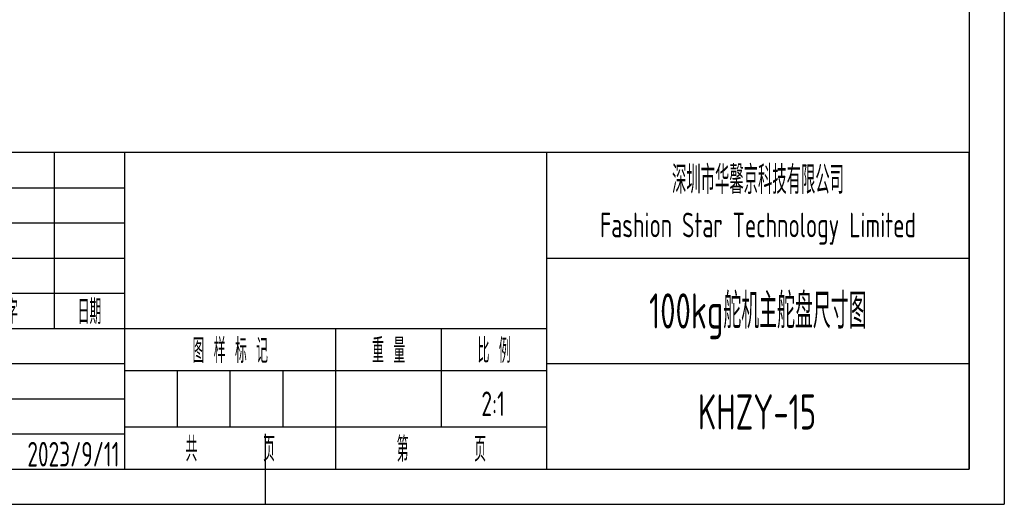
# Model space of a CAD drawing. Header units: inches. Extents: x -13 to 92, y -2 to 146.
# Tile 2 of 10: x 23 to 92, y -2 to 32. Entities that reach past the tile are written whole.
import ezdxf
from ezdxf.enums import TextEntityAlignment as Align

# ---------------------------------------------------------------- set-up
doc = ezdxf.new("R2010")
doc.units = ezdxf.units.IN
doc.header["$LTSCALE"] = 0.5
doc.header["$MEASUREMENT"] = 0
for name, color, linetype in [('1轮廓实线层', 7, 'Continuous'), ('2细线层', 4, 'Continuous'), ('6文字层', 3, 'Continuous'), ('图框层', 7, 'Continuous')]:
    doc.layers.add(name, color=color, linetype=linetype)
doc.styles.add('PC_TEXTSTYLE', font='ISOCP.SHX', dxfattribs={"width": 0.707, "bigfont": 'GBCBIG.SHX'})
doc.styles.add('PC_TEXTSTYLE4', font='ISOCP.SHX', dxfattribs={"width": 0.707, "bigfont": 'GBCBIG.SHX'})

# ---------------------------------------------------------------- blocks, each defined once
blk = doc.blocks.new('ZwmFrameMain_A4^_^无分区图框^_^portrait')
at = {"layer": '1轮廓实线层'}
for p, q in [((180, 287), (180, 0)), ((80, -5), (80, 5)), ((0, 0), (180, 0))]:
    blk.add_line(p, q, dxfattribs=at)
at = {"layer": '2细线层'}
for p in [(185, 292), (-25, -5)]:
    blk.add_line(p, (185, -5), dxfattribs=at)
blk = doc.blocks.new('ZwmFrameMain_标题栏1')
at = {"layer": '1轮廓实线层'}
for p, q in [((0, 45), (-180, 45)), ((-130, 20), (-130, 45)), ((-120, 0), (-120, 45)), ((0, 0), (0, 45)), ((-60, 30), (0, 30)), ((-180, 20), (-60, 20)), ((-60, 15), (0, 15)), ((-180, 0), (0, 0))]:
    blk.add_line(p, q, dxfattribs=at)
at = {"layer": '1轮廓实线层', "color": 7}
for p, q in [((-60, 0), (-60, 45)), ((-180, 25), (-120, 25))]:
    blk.add_line(p, q, dxfattribs=at)
at = {"layer": '2细线层'}
for p, q in [((-180, 40), (-120, 40)), ((-180, 35), (-120, 35)), ((-180, 30), (-120, 30)), ((-90, 0), (-90, 20)), ((-75, 6), (-75, 20)), ((-180, 15), (-120, 15)), ((-120, 14), (-60, 14)), ((-112.5, 6), (-112.5, 14)), ((-105, 6), (-105, 14)), ((-97.5, 6), (-97.5, 14)), ((-180, 10), (-120, 10)), ((-120, 6), (-60, 6)), ((-180, 5), (-120, 5))]:
    blk.add_line(p, q, dxfattribs=at)
at = {"layer": '6文字层', "style": 'PC_TEXTSTYLE', "width": 0.667}
for s, p in [(' 签 字 ', (-137.5, 22.5)), (' 日期 ', (-125, 22.5)), (' 图 样 标 记 ', (-105, 17)), (' 重 量 ', (-82.5, 17)), (' 比 例 ', (-67.5, 17)), ('共       页', (-105, 3)), ('第       页', (-75, 3))]:
    blk.add_text(s, height=3.5, dxfattribs=at).set_placement(p, align=Align.MIDDLE)
at = {"layer": '6文字层', "style": 'PC_TEXTSTYLE', "flags": 8}
for tag, height, width, p, p2 in [('企业名称', 5, 3.445461, (-54.29, 34.82), (-5.27, 34.82)), ('产品名称或材料标记', 7, 1.034456, (-113.46, 28.64), (-66.42, 28.64)), ('图样名称', 5, 3.480264, (-54.79, 19.98), (-5.27, 19.98)), ('标准化', 3.5, 1.756036, (-133.83, 15.37), (-120.75, 15.37)), ('重量', 3.5, 2.448074, (-88.46, 7.54), (-76.55, 7.54)), ('比例', 3.5, 2.367734, (-73.35, 7.54), (-61.93, 7.54)), ('图样代号', 5, 3.489916, (-54.79, 5.63), (-5.52, 5.63)), ('审核', 3.5, 2.723972, (-163.99, 5.37), (-150.63, 5.37)), ('工艺', 3.5, 2.851598, (-164.21, 0.37), (-150.89, 0.37)), ('日期', 3.5, 2.733185, (-133.83, 0.37), (-120.75, 0.37)), ('共几页', 3.5, 0.953151, (-108.58, 1.48), (-101.56, 1.48))]:
    blk.add_attdef(tag, text='', height=height, dxfattribs=dict(at, width=width)).set_placement(p, p2, align=Align.FIT)
at = {"layer": '6文字层', "style": 'PC_TEXTSTYLE', "width": 9.901758, "flags": 8}
blk.add_attdef('设计', text='', height=3.5, rotation=359.5768, dxfattribs=at).set_placement((-164.23, 15.37), (-150.37, 15.27), align=Align.FIT)
at = {"layer": '6文字层', "color": 3, "style": 'PC_TEXTSTYLE', "width": 0.96618, "flags": 8}
blk.add_attdef('第几页', text='', height=3.5, dxfattribs=at).set_placement((-78.29, 1.5), (-71.16, 1.5), align=Align.FIT)
at = {"layer": '6文字层', "color": 0, "style": 'PC_TEXTSTYLE', "width": 0.715273, "flags": 8}
blk.add_attdef('图纸张数', text='', height=3.5, dxfattribs=at).set_placement((-2.66, -3.87), (4.46, -3.87), align=Align.FIT)

msp = doc.modelspace()

# ---------------------------------------------------------------- block references
at = {"layer": '图框层', "xscale": 0.5, "yscale": 0.5, "zscale": 0.5}
msp.add_blockref('ZwmFrameMain_A4^_^无分区图框^_^portrait', (0, 0), dxfattribs=at)
at = {"layer": '图框层'}
ref = msp.add_blockref('ZwmFrameMain_标题栏1', (90, 0), dxfattribs=dict(at, xscale=0.5, yscale=0.5, zscale=0.5))
ref.add_attrib('日期', '2023/9/11', dxfattribs={"layer": '6文字层', "height": 1.75, "style": 'PC_TEXTSTYLE', "width": 0.649685}).set_placement((23.083, 0.186), (29.624, 0.186), align=Align.FIT)
ref.add_attrib('图样名称', '100kg舵机主舵盘尺寸图', dxfattribs={"layer": '6文字层', "height": 2.5, "style": 'PC_TEXTSTYLE', "width": 0.707}).set_placement((74.987, 9.989), align=Align.CENTER)
ref.add_attrib('图样代号', 'KHZY-15', dxfattribs={"layer": '6文字层', "height": 2.5, "style": 'PC_TEXTSTYLE', "width": 0.707}).set_placement((74.925, 2.815), align=Align.CENTER)
ref.add_attrib('比例', '2:1', dxfattribs={"layer": '6文字层', "height": 1.75, "style": 'PC_TEXTSTYLE', "width": 0.707}).set_placement((56.179, 3.771), align=Align.CENTER)

# ---------------------------------------------------------------- texts
at = {"layer": '6文字层', "insert": (75, 18.75), "char_height": 1.75, "width": 30, "attachment_point": 5, "style": 'PC_TEXTSTYLE4'}
msp.add_mtext('{\\H1.142857x;深圳市华馨京科技有限公司}\\P\\pxsm1,qc;Fashion Star Technology Limited', dxfattribs=at)

doc.saveas('drawing.dxf')
